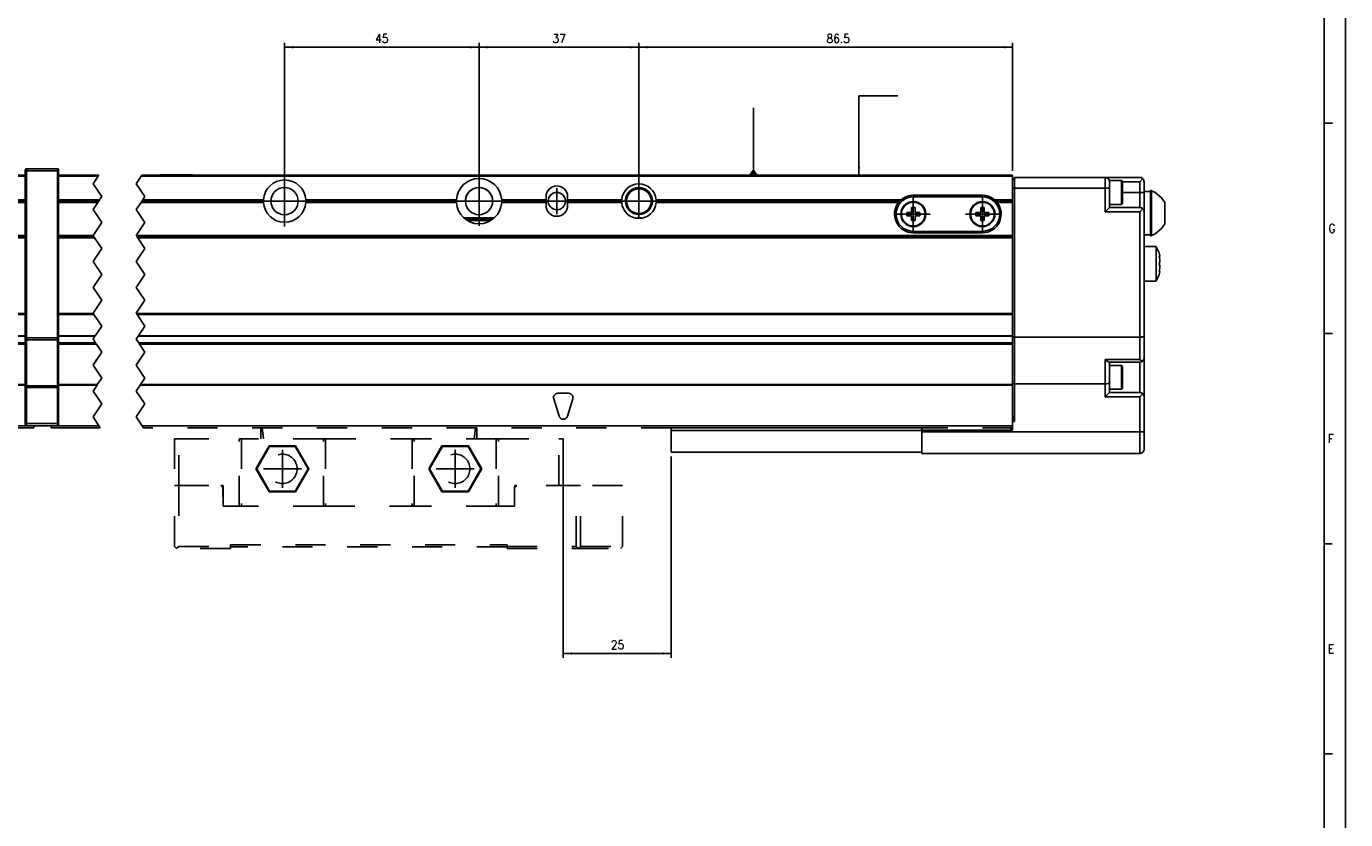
# Model space of a CAD drawing. Header units: inches. Extents: x -381 to 6045, y -418 to 176.
# Tile 11 of 26: x 154 to 459, y -235 to -51. Entities that reach past the tile are written whole.
import ezdxf

# ---------------------------------------------------------------- set-up
doc = ezdxf.new("R2010")
doc.units = ezdxf.units.IN
doc.linetypes.add('DASHED', pattern=[15, 7, -8])
doc.linetypes.add('DOT_CENTER', pattern=[14, 12, -1, 0, -1])
doc.layers.add('1', color=7, linetype='Continuous')
doc.styles.add('CONVERTER_12', font='txt.shx', dxfattribs={"width": 0.9})
doc.dimstyles.new('ME10_DIM_18', dxfattribs={"dimtxt": 2, "dimasz": 2, "dimexe": 1, "dimexo": 1, "dimgap": 1, "dimtad": 1, "dimdsep": 46, "dimtxsty": 'CONVERTER_12', "dimsah": 1, "dimcen": 0.09, "dimclrd": 2, "dimclre": 2, "dimclrt": 2, "dimadec": 0, "dimazin": 0, "dimtfac": 1, "dimtdec": 4, "dimtix": 1, "dimtmove": 0, "dimatfit": 3, "dimfxl": 1, "dimtolj": 1, "dimtzin": 0, "dimarcsym": 0})
doc.dimstyles.new('ME10_DIM_36', dxfattribs={"dimtxt": 2, "dimasz": 2, "dimexe": 1, "dimexo": 1, "dimgap": 1, "dimtad": 1, "dimdsep": 46, "dimtxsty": 'CONVERTER_12', "dimsah": 1, "dimcen": 0.09, "dimclrd": 2, "dimclre": 2, "dimclrt": 2, "dimadec": 0, "dimazin": 0, "dimtfac": 1, "dimtdec": 4, "dimtix": 1, "dimtmove": 0, "dimatfit": 3, "dimfxl": 1, "dimtolj": 1, "dimtzin": 0, "dimarcsym": 0})
doc.dimstyles.new('ME10_DIM_37', dxfattribs={"dimtxt": 2, "dimasz": 2, "dimexe": 1, "dimexo": 1, "dimgap": 1, "dimtad": 1, "dimdsep": 46, "dimtxsty": 'CONVERTER_12', "dimsah": 1, "dimcen": 0.09, "dimclrd": 2, "dimclre": 2, "dimclrt": 2, "dimadec": 0, "dimazin": 0, "dimtfac": 1, "dimtdec": 4, "dimtix": 1, "dimtmove": 0, "dimatfit": 3, "dimfxl": 1, "dimtolj": 1, "dimtzin": 0, "dimarcsym": 0})
doc.dimstyles.new('ME10_DIM_38', dxfattribs={"dimtxt": 2, "dimasz": 2, "dimexe": 1, "dimexo": 1, "dimgap": 1, "dimtad": 1, "dimdsep": 46, "dimtxsty": 'CONVERTER_12', "dimsah": 1, "dimcen": 0.09, "dimclrd": 2, "dimclre": 2, "dimclrt": 2, "dimadec": 0, "dimazin": 0, "dimtfac": 1, "dimtdec": 4, "dimtix": 1, "dimtmove": 0, "dimatfit": 3, "dimfxl": 1, "dimtolj": 1, "dimtzin": 0, "dimarcsym": 0})
doc.dimstyles.get("Standard").update_dxf_attribs({"dimtxt": 0.18, "dimasz": 0.18, "dimexe": 0.18, "dimexo": 0.0625, "dimgap": 0.09, "dimtad": 0, "dimtih": 1, "dimtoh": 1, "dimdec": 4, "dimzin": 0, "dimdsep": 46, "dimtxsty": 'Standard', "dimcen": 0.09, "dimadec": 0, "dimazin": 0, "dimtfac": 1, "dimtdec": 4, "dimtofl": 0, "dimtmove": 0, "dimatfit": 3, "dimfxl": 1, "dimtolj": 1, "dimtzin": 0, "dimarcsym": 0})

# ---------------------------------------------------------------- blocks, each defined once
blk = doc.blocks.new('Modulo_der__22-ET___10', base_point=(159.31, -149.93))
at = {"color": 7, "linetype": 'Continuous'}
for p, q in [((184.56, -85.53), (184.61, -85.48)), ((184.61, -85.48), (192.01, -85.48)), ((192.06, -85.53), (192.01, -85.48)), ((161.01, -85.53), (170.3, -85.53)), ((161.01, -85.78), (170.13, -85.78)), ((180.13, -85.78), (381.81, -85.78)), ((180.3, -85.53), (381.81, -85.53)), ((381.81, -85.53), (381.81, -85.78)), ((381.81, -91.23), (381.81, -85.78)), ((381.81, -86.53), (382.21, -86.53)), ((381.81, -88.53), (382.21, -88.53)), ((382.21, -86.03), (403.21, -86.03)), ((382.21, -88.53), (382.21, -86.03)), ((382.21, -88.53), (403.21, -88.53)), ((382.21, -123.03), (382.21, -88.53)), ((403.21, -88.53), (403.21, -86.03)), ((403.21, -86.03), (411.21, -86.03)), ((403.21, -94.03), (403.21, -88.53)), ((404.21, -88.53), (403.21, -88.53)), ((404.21, -86.78), (407.01, -86.78)), ((404.21, -86.78), (404.21, -87.03)), ((404.21, -88.53), (404.21, -87.03)), ((404.21, -93.03), (404.21, -88.53)), ((407.01, -86.78), (407.07, -86.79)), ((407.01, -86.78), (407.01, -92.28)), ((407.07, -86.79), (407.18, -86.88)), ((407.18, -86.88), (407.21, -87.17)), ((407.19, -87.03), (411.21, -87.03)), ((407.21, -87.17), (407.21, -92.08)), ((411.41, -86.05), (411.21, -86.03)), ((411.21, -87.03), (411.91, -86.32)), ((411.21, -87.03), (411.21, -89.53)), ((411.59, -86.1), (411.41, -86.05)), ((411.61, -86.11), (411.59, -86.1)), ((411.79, -86.22), (411.61, -86.11)), ((411.91, -86.32), (411.79, -86.22)), ((411.91, -86.32), (411.95, -86.36)), ((411.95, -86.36), (412.07, -86.53)), ((412.07, -86.53), (412.13, -86.65)), ((412.13, -86.65), (412.16, -86.72)), ((412.16, -86.72), (412.2, -86.92)), ((412.2, -86.92), (412.21, -87.03)), ((412.21, -87.03), (412.21, -89.53)), ((170.5, -91.23), (161.01, -91.23)), ((170.3, -91.53), (161.01, -91.53)), ((208.41, -91.53), (180.3, -91.53)), ((180.5, -91.23), (208.42, -91.23)), ((208.41, -91.53), (208.42, -91.23)), ((208.42, -91.83), (208.41, -91.53)), ((210.58, -89.95), (210.58, -89.96)), ((216.04, -89.96), (216.03, -89.95)), ((253.07, -91.23), (218.2, -91.23)), ((218.2, -91.23), (218.21, -91.53)), ((218.21, -91.53), (218.2, -91.83)), ((253.06, -91.53), (218.21, -91.53)), ((253.06, -91.53), (253.07, -91.23)), ((253.07, -91.83), (253.06, -91.53)), ((263.55, -91.23), (263.56, -91.53)), ((273.81, -91.23), (263.55, -91.23)), ((263.56, -91.53), (263.55, -91.83)), ((273.81, -91.53), (263.56, -91.53)), ((273.81, -91.23), (273.81, -90.53)), ((273.81, -91.53), (273.81, -91.23)), ((273.81, -91.83), (273.81, -91.53)), ((278.81, -90.53), (278.81, -91.23)), ((291.32, -91.23), (278.81, -91.23)), ((278.81, -91.23), (278.81, -91.53)), ((278.81, -91.53), (278.81, -91.83)), ((291.31, -91.53), (278.81, -91.53)), ((291.31, -91.53), (291.32, -91.23)), ((291.32, -91.83), (291.31, -91.53)), ((299.3, -91.23), (299.31, -91.53)), ((299.3, -91.23), (355.98, -91.23)), ((299.3, -91.28), (299.3, -91.77)), ((299.31, -91.53), (299.3, -91.83)), ((299.31, -91.53), (355.66, -91.53)), ((355.47, -91.73), (355.66, -91.53)), ((355.66, -91.53), (355.98, -91.23)), ((356.11, -91.23), (355.98, -91.23)), ((355.98, -91.23), (356.02, -91.23)), ((355.98, -91.23), (356.18, -91.23)), ((356.02, -91.23), (356.69, -91.23)), ((358.81, -90.18), (374.81, -90.18)), ((358.81, -90.53), (374.81, -90.53)), ((377.64, -91.23), (377.95, -91.53)), ((377.64, -91.23), (381.81, -91.23)), ((377.95, -91.53), (378.14, -91.73)), ((377.95, -91.53), (381.81, -91.53)), ((381.81, -91.53), (381.81, -91.23)), ((381.81, -91.83), (381.81, -91.53)), ((407.21, -89.53), (411.21, -89.53)), ((411.21, -89.53), (411.21, -93.03)), ((411.21, -89.53), (412.21, -89.53)), ((413.71, -89.32), (412.21, -89.32)), ((412.21, -89.53), (412.21, -94.03)), ((413.71, -89.07), (413.96, -89.07)), ((413.71, -96.12), (413.71, -89.07)), ((413.96, -89.07), (413.96, -89.15)), ((413.96, -96.12), (413.96, -89.07)), ((413.96, -89.15), (414.79, -89.54)), ((414.79, -89.54), (416.28, -90.77)), ((416.28, -90.77), (417.01, -91.86)), ((170.1, -91.83), (161.01, -91.83)), ((180.1, -91.83), (208.42, -91.83)), ((216.03, -93.1), (216.04, -93.09)), ((218.2, -91.83), (253.07, -91.83)), ((263.55, -91.83), (273.81, -91.83)), ((273.81, -92.53), (273.81, -91.83)), ((278.81, -91.83), (291.32, -91.83)), ((278.81, -91.83), (278.81, -92.53)), ((299.3, -91.83), (355.4, -91.83)), ((355.4, -91.83), (355.47, -91.73)), ((357.31, -94.13), (357.31, -94.93)), ((358.41, -94.13), (357.31, -94.13)), ((358.41, -93.03), (358.41, -94.13)), ((359.21, -93.03), (358.41, -93.03)), ((359.21, -94.13), (359.21, -93.03)), ((360.31, -94.13), (359.21, -94.13)), ((360.31, -94.93), (360.31, -94.13)), ((374.41, -94.13), (373.31, -94.13)), ((373.31, -94.13), (373.31, -94.93)), ((374.41, -93.03), (374.41, -94.13)), ((375.21, -93.03), (374.41, -93.03)), ((375.21, -94.13), (375.21, -93.03)), ((376.31, -94.13), (375.21, -94.13)), ((376.31, -94.93), (376.31, -94.13)), ((378.14, -91.73), (378.22, -91.83)), ((378.22, -91.83), (381.81, -91.83)), ((381.81, -99.53), (381.81, -91.83)), ((404.21, -93.03), (403.21, -94.03)), ((411.21, -94.03), (403.21, -94.03)), ((407.01, -92.28), (404.21, -92.28)), ((411.21, -93.03), (404.21, -93.03)), ((407.07, -92.27), (407.01, -92.28)), ((407.18, -92.18), (407.07, -92.27)), ((407.21, -92.08), (407.18, -92.18)), ((411.21, -93.03), (411.59, -93.1)), ((411.91, -93.32), (411.21, -94.03)), ((411.21, -123.03), (411.21, -94.03)), ((411.59, -93.1), (411.91, -93.32)), ((411.91, -93.32), (411.95, -93.36)), ((411.95, -93.36), (412.07, -93.53)), ((412.07, -93.53), (412.13, -93.65)), ((412.13, -93.65), (412.16, -93.72)), ((412.16, -93.72), (412.2, -93.92)), ((412.2, -93.92), (412.21, -94.03)), ((412.21, -122.84), (412.21, -94.03)), ((417.01, -94.32), (417.01, -91.86)), ((417.01, -96.79), (417.01, -94.32)), ((254.83, -95.43), (261.78, -95.43)), ((261.78, -95.43), (254.83, -95.43)), ((255.24, -95.73), (261.37, -95.73)), ((255.72, -96), (260.89, -96)), ((295.87, -95.43), (294.74, -95.43)), ((295.85, -95.43), (294.76, -95.43)), ((357.31, -94.93), (358.41, -94.93)), ((358.41, -94.93), (358.41, -96.03)), ((358.41, -96.03), (359.21, -96.03)), ((359.21, -94.93), (360.31, -94.93)), ((359.21, -96.03), (359.21, -94.93)), ((373.31, -94.93), (374.41, -94.93)), ((374.41, -94.93), (374.41, -96.03)), ((374.41, -96.03), (375.21, -96.03)), ((375.21, -96.03), (375.21, -94.93)), ((375.21, -94.93), (376.31, -94.93)), ((413.71, -99.57), (413.71, -96.12)), ((413.96, -99.49), (413.96, -96.12)), ((417.01, -96.79), (416.28, -97.87)), ((161.01, -99.53), (169, -99.53)), ((161.01, -99.78), (169.16, -99.78)), ((169.33, -100.03), (161.01, -100.03)), ((179, -99.53), (381.81, -99.53)), ((179.16, -99.78), (381.81, -99.78)), ((381.81, -100.03), (179.33, -100.03)), ((374.81, -98.53), (358.81, -98.53)), ((374.81, -98.88), (358.81, -98.88)), ((381.81, -99.53), (381.81, -99.78)), ((381.81, -99.78), (381.81, -100.03)), ((381.81, -100.03), (381.81, -117.53)), ((413.71, -99.32), (412.21, -99.32)), ((413.71, -99.57), (413.96, -99.57)), ((414.79, -99.11), (413.96, -99.49)), ((413.96, -99.57), (413.96, -99.49)), ((416.28, -97.87), (414.79, -99.11)), ((415.03, -102.03), (412.21, -102.03)), ((415.03, -102.09), (415.03, -102.03)), ((415.03, -102.03), (415.03, -102.09)), ((415.62, -103.33), (415.03, -102.09)), ((415.03, -102.09), (415.03, -104.66)), ((415.71, -103.53), (415.62, -103.33)), ((415.8, -103.84), (415.71, -103.53)), ((415.03, -104.66), (415.03, -110.03)), ((415.79, -104.59), (415.71, -104.26)), ((415.71, -104.26), (415.8, -104.33)), ((415.71, -106.03), (415.8, -105.81)), ((415.8, -105.81), (415.71, -106.03)), ((415.71, -106.03), (415.8, -106.25)), ((415.8, -106.25), (415.71, -106.03)), ((415.72, -104.33), (415.81, -104.33)), ((415.72, -104.33), (415.79, -104.59)), ((415.8, -104.64), (415.79, -104.59)), ((415.79, -104.59), (415.8, -104.64)), ((415.81, -103.89), (415.8, -103.84)), ((415.8, -104.33), (415.81, -104.33)), ((415.81, -104.7), (415.8, -104.64)), ((415.8, -104.64), (415.81, -104.7)), ((415.8, -105.81), (415.81, -105.76)), ((415.81, -105.76), (415.8, -105.81)), ((415.8, -106.25), (415.81, -106.29)), ((415.81, -106.29), (415.8, -106.25)), ((415.83, -103.96), (415.81, -103.89)), ((415.81, -104.33), (415.86, -104.21)), ((415.85, -105.03), (415.81, -104.7)), ((415.81, -104.7), (415.85, -105.03)), ((415.81, -105.76), (415.85, -105.51)), ((415.85, -105.51), (415.81, -105.76)), ((415.81, -106.29), (415.85, -106.55)), ((415.85, -106.55), (415.81, -106.29)), ((415.85, -104.09), (415.83, -103.96)), ((415.83, -103.96), (415.85, -104.09)), ((415.86, -104.21), (415.85, -104.09)), ((415.86, -105.28), (415.85, -105.03)), ((415.85, -105.03), (415.86, -105.28)), ((415.85, -105.51), (415.86, -105.36)), ((415.86, -105.36), (415.85, -105.51)), ((415.85, -106.55), (415.86, -106.7)), ((415.86, -106.7), (415.85, -106.55)), ((415.86, -106.78), (415.85, -107.03)), ((415.85, -107.03), (415.86, -106.78)), ((415.86, -105.36), (415.86, -105.28)), ((415.86, -105.28), (415.86, -105.36)), ((415.86, -106.7), (415.86, -106.78)), ((415.86, -106.78), (415.86, -106.7)), ((415.62, -108.72), (415.03, -109.97)), ((415.71, -108.53), (415.62, -108.72)), ((415.71, -107.8), (415.79, -107.47)), ((415.8, -107.73), (415.71, -107.8)), ((415.71, -108.53), (415.8, -108.22)), ((415.79, -107.47), (415.72, -107.73)), ((415.72, -107.73), (415.81, -107.73)), ((415.8, -107.42), (415.79, -107.47)), ((415.79, -107.47), (415.8, -107.42)), ((415.81, -107.35), (415.8, -107.42)), ((415.8, -107.42), (415.81, -107.35)), ((415.81, -107.73), (415.8, -107.73)), ((415.8, -108.22), (415.81, -108.17)), ((415.85, -107.03), (415.81, -107.35)), ((415.81, -107.35), (415.85, -107.03)), ((415.86, -107.84), (415.81, -107.73)), ((415.81, -108.17), (415.83, -108.09)), ((415.85, -107.96), (415.83, -108.09)), ((415.83, -108.09), (415.85, -107.96)), ((415.85, -107.96), (415.86, -107.84)), ((415.03, -110.03), (412.21, -110.03)), ((161.01, -117.53), (169, -117.53)), ((161.01, -117.78), (169.16, -117.78)), ((179, -117.53), (381.81, -117.53)), ((179.16, -117.78), (381.81, -117.78)), ((381.81, -117.53), (381.81, -117.78)), ((381.81, -117.78), (381.81, -122.73)), ((161.01, -122.73), (169.49, -122.73)), ((161.01, -122.82), (169.43, -122.82)), ((161.01, -124.37), (169.56, -124.37)), ((161.01, -124.53), (169.66, -124.53)), ((161.01, -124.65), (169.75, -124.65)), ((179.43, -122.82), (381.81, -122.82)), ((179.49, -122.73), (381.81, -122.73)), ((179.56, -124.37), (381.81, -124.37)), ((381.81, -124.54), (179.67, -124.54)), ((179.75, -124.65), (381.81, -124.65)), ((381.81, -122.73), (381.81, -122.82)), ((381.81, -122.82), (381.81, -124.37)), ((381.81, -122.93), (382.21, -122.93)), ((381.81, -124.37), (381.81, -124.54)), ((381.81, -124.65), (381.81, -124.54)), ((381.81, -124.65), (381.81, -134.02)), ((382.21, -123.03), (411.21, -123.03)), ((382.21, -123.03), (382.21, -133.83)), ((411.41, -123.02), (411.21, -123.03)), ((411.21, -128.19), (411.21, -123.03)), ((411.59, -123.01), (411.41, -123.02)), ((411.61, -123.01), (411.59, -123.01)), ((411.79, -122.99), (411.61, -123.01)), ((411.91, -122.97), (411.79, -122.99)), ((411.95, -122.97), (411.91, -122.97)), ((412.07, -122.93), (411.95, -122.97)), ((412.13, -122.91), (412.07, -122.93)), ((412.16, -122.9), (412.13, -122.91)), ((412.2, -122.86), (412.16, -122.9)), ((412.21, -122.84), (412.2, -122.86)), ((412.21, -127.83), (412.21, -122.84)), ((403.21, -128.19), (403.23, -128.21)), ((403.21, -133.83), (403.21, -128.19)), ((411.21, -128.19), (403.21, -128.19)), ((403.23, -128.21), (403.59, -128.52)), ((411.21, -128.19), (411.23, -128.21)), ((411.23, -128.21), (411.59, -128.52)), ((411.91, -128.53), (412.13, -128.21)), ((412.13, -128.21), (412.21, -127.83)), ((412.21, -127.84), (412.19, -128)), ((412.21, -127.84), (412.21, -136.83)), ((403.59, -128.52), (403.61, -128.53)), ((403.61, -128.53), (403.91, -128.74)), ((403.91, -128.74), (403.93, -128.75)), ((403.93, -128.75), (404.14, -128.83)), ((411.21, -128.83), (404.14, -128.83)), ((404.21, -133.64), (404.21, -128.83)), ((407.01, -129.58), (404.21, -129.58)), ((407.07, -129.59), (407.01, -129.58)), ((407.01, -129.58), (407.01, -135.08)), ((407.18, -129.68), (407.07, -129.59)), ((407.21, -129.97), (407.18, -129.68)), ((407.21, -129.97), (407.21, -134.88)), ((411.59, -128.75), (411.21, -128.83)), ((411.21, -128.83), (411.21, -135.83)), ((411.59, -128.52), (411.61, -128.53)), ((411.77, -128.65), (411.59, -128.75)), ((411.61, -128.53), (411.77, -128.65)), ((411.77, -128.65), (411.91, -128.53)), ((169.97, -134.02), (161.01, -134.02)), ((169.9, -134.11), (161.01, -134.11)), ((381.81, -134.11), (179.9, -134.11)), ((381.81, -134.02), (179.97, -134.02)), ((382.21, -133.73), (381.81, -133.73)), ((381.81, -134.02), (381.81, -134.11)), ((381.81, -134.11), (381.81, -142.53)), ((382.21, -133.83), (382.21, -142.53)), ((403.21, -133.83), (382.21, -133.83)), ((403.59, -133.81), (403.21, -133.83)), ((403.21, -136.83), (403.21, -133.83)), ((403.91, -133.77), (403.59, -133.81)), ((404.13, -133.71), (403.91, -133.77)), ((404.21, -133.64), (404.13, -133.71)), ((404.21, -135.83), (404.21, -133.64)), ((276.85, -141.32), (275.6, -137.32)), ((276.56, -136.03), (279.06, -136.03)), ((280.01, -137.32), (278.76, -141.32)), ((404.21, -135.83), (403.21, -136.83)), ((403.21, -136.83), (411.21, -136.83)), ((407.01, -135.08), (404.21, -135.08)), ((404.21, -135.83), (411.21, -135.83)), ((407.01, -135.08), (407.07, -135.07)), ((407.07, -135.07), (407.18, -134.98)), ((407.18, -134.98), (407.21, -134.88)), ((411.59, -135.9), (411.21, -135.83)), ((411.21, -136.83), (411.91, -136.12)), ((411.21, -136.83), (411.21, -144.93)), ((411.91, -136.12), (411.59, -135.9)), ((412.13, -136.45), (411.91, -136.12)), ((412.21, -136.83), (412.13, -136.45)), ((412.21, -136.83), (412.21, -144.93)), ((382.21, -141.53), (381.81, -141.53)), ((382.21, -142.03), (381.81, -142.03)), ((382.21, -142.53), (381.81, -142.53)), ((381.81, -142.53), (381.81, -144.53)), ((159.31, -143.53), (159.31, -144.03)), ((159.31, -144.03), (170.66, -144.03)), ((160.76, -143.53), (170.33, -143.53)), ((180.33, -143.53), (381.81, -143.53)), ((302.81, -144.03), (360.81, -144.03)), ((302.81, -144.63), (302.81, -144.03)), ((360.81, -144.63), (302.81, -144.63)), ((302.81, -144.63), (302.81, -149.63)), ((360.81, -144.03), (360.81, -144.53)), ((360.81, -144.93), (360.81, -144.53)), ((360.81, -144.53), (381.81, -144.53)), ((360.81, -144.93), (360.81, -149.93)), ((411.21, -144.93), (360.81, -144.93)), ((381.41, -144.03), (381.41, -144.53)), ((411.21, -144.93), (411.21, -149.93)), ((411.21, -144.93), (412.21, -144.93)), ((412.21, -144.93), (412.21, -148.93)), ((302.81, -149.63), (360.81, -149.63)), ((411.21, -149.93), (360.81, -149.93))]:
    blk.add_line(p, q, dxfattribs=at)
at = {"color": 2, "linetype": 'DOT_CENTER'}
for p, q in [((168.98, -87.5), (170.13, -85.78)), ((170.98, -90.5), (168.98, -87.5)), ((170.13, -85.78), (170.3, -85.53)), ((180.13, -85.78), (178.98, -87.5)), ((178.98, -87.5), (180.98, -90.5)), ((180.3, -85.53), (180.13, -85.78)), ((170.1, -91.83), (170.3, -91.53)), ((170.3, -91.53), (170.5, -91.23)), ((170.5, -91.23), (170.98, -90.5)), ((180.3, -91.53), (180.1, -91.83)), ((180.5, -91.23), (180.3, -91.53)), ((180.98, -90.5), (180.5, -91.23)), ((168.98, -93.5), (170.1, -91.83)), ((170.98, -96.5), (168.98, -93.5)), ((180.1, -91.83), (178.98, -93.5)), ((178.98, -93.5), (180.98, -96.5)), ((168.98, -99.5), (170.98, -96.5)), ((180.98, -96.5), (178.98, -99.5)), ((169, -99.53), (168.98, -99.5)), ((169.16, -99.78), (169, -99.53)), ((169.16, -99.78), (169.33, -100.03)), ((170.98, -102.5), (169.33, -100.03)), ((178.98, -99.5), (179, -99.53)), ((179, -99.53), (179.16, -99.78)), ((179.33, -100.03), (179.16, -99.78)), ((179.33, -100.03), (180.98, -102.5)), ((168.98, -105.5), (170.98, -102.5)), ((180.98, -102.5), (178.98, -105.5)), ((170.98, -108.5), (168.98, -105.5)), ((178.98, -105.5), (180.98, -108.5)), ((168.98, -111.5), (170.98, -108.5)), ((180.98, -108.5), (178.98, -111.5)), ((170.98, -114.5), (168.98, -111.5)), ((178.98, -111.5), (180.98, -114.5)), ((168.98, -117.5), (170.98, -114.5)), ((180.98, -114.5), (178.98, -117.5)), ((169, -117.53), (168.98, -117.5)), ((169.16, -117.78), (169, -117.53)), ((170.98, -120.5), (169.16, -117.78)), ((178.98, -117.5), (179, -117.53)), ((179, -117.53), (179.16, -117.78)), ((179.16, -117.78), (180.98, -120.5)), ((169.49, -122.73), (170.98, -120.5)), ((180.98, -120.5), (179.49, -122.73)), ((168.98, -123.5), (169.43, -122.82)), ((169.56, -124.37), (168.98, -123.5)), ((169.43, -122.82), (169.49, -122.73)), ((169.66, -124.53), (169.56, -124.37)), ((169.65, -124.51), (169.66, -124.53)), ((169.66, -124.53), (169.75, -124.65)), ((170.98, -126.5), (169.75, -124.65)), ((179.43, -122.82), (178.98, -123.5)), ((178.98, -123.5), (179.56, -124.37)), ((179.49, -122.73), (179.43, -122.82)), ((179.56, -124.37), (179.67, -124.54)), ((179.75, -124.65), (179.67, -124.54)), ((179.75, -124.65), (180.98, -126.5)), ((168.98, -129.5), (170.98, -126.5)), ((169.89, -128.13), (168.98, -129.5)), ((180.98, -126.5), (178.98, -129.5)), ((170.98, -132.5), (168.98, -129.5)), ((178.98, -129.5), (180.98, -132.5)), ((168.98, -135.5), (169.9, -134.11)), ((169.97, -134.02), (169.9, -134.11)), ((169.97, -134.02), (170.98, -132.5)), ((179.9, -134.11), (178.98, -135.5)), ((179.9, -134.11), (179.97, -134.02)), ((180.98, -132.5), (179.97, -134.02)), ((170.98, -138.5), (168.98, -135.5)), ((178.98, -135.5), (180.98, -138.5)), ((168.98, -141.5), (170.98, -138.5)), ((180.98, -138.5), (178.98, -141.5)), ((170.33, -143.53), (168.98, -141.5)), ((178.98, -141.5), (180.33, -143.53)), ((170.66, -144.03), (170.33, -143.53))]:
    blk.add_line(p, q, dxfattribs=at)
at = {"color": 2, "linetype": 'DASHED'}
for p, q in [((180.33, -143.53), (180.66, -144.03)), ((302.81, -144.03), (180.66, -144.03)), ((381.81, -144.03), (360.81, -144.03))]:
    blk.add_line(p, q, dxfattribs=at)
at = {"color": 7, "linetype": 'Continuous'}
for centre, radius in [((213.31, -91.53), 3.15), ((258.31, -91.53), 3.15), ((295.31, -91.53), 2.87), ((358.81, -94.53), 2.9), ((358.81, -94.53), 2.75), ((374.81, -94.53), 2.9), ((374.81, -94.53), 2.75)]:
    blk.add_circle(centre, radius, dxfattribs=at)
for centre, radius, start, end in [((213.31, -91.53), 4.9, 3.5101, 176.4899), ((258.31, -91.53), 5.25, 3.2758, 176.7242), ((258.31, -91.53), 3.15, 5.9281, 174.0719), ((276.31, -90.53), 2.5, 0, 180), ((295.31, -91.53), 4, 4.3315, 175.6685), ((295.31, -91.53), 3.12, 90, 270), ((295.31, -91.53), 3.13, 5.9999, 174.0001), ((295.31, -91.53), 3.12, 270, 90), ((403.21, -87.03), 1, 0, 90), ((276.31, -91.53), 2, 299.9805, 270), ((276.31, -91.53), 2, 101.9856, 174.018), ((276.31, -91.53), 2, 5.9736, 102.0273), ((295.31, -91.53), 2.87, 5.9633, 174.0367), ((358.81, -94.53), 4, 90, 270), ((358.81, -94.53), 4.35, 90, 130.6088), ((374.81, -94.53), 4.35, 49.3912, 90), ((374.81, -94.53), 4, 270, 90), ((213.31, -91.53), 4.9, 183.5101, 356.4899), ((258.31, -91.53), 5.25, 183.2758, 356.7242), ((276.31, -92.53), 2.5, 180, 0), ((276.31, -91.53), 2, 270, 299.9805), ((295.31, -91.53), 4, 184.2709, 355.7291), ((358.81, -94.53), 4.35, 141.5932, 270), ((374.81, -94.53), 4.35, 270, 38.4068), ((276.56, -137.03), 1, 90, 197.354), ((279.06, -137.03), 1, 342.646, 90), ((277.81, -141.03), 1, 197.354, 342.646), ((411.21, -148.93), 1, 270, 0)]:
    blk.add_arc(centre, radius, start, end, dxfattribs=at)
at = {"layer": '1', "color": 2, "linetype": 'DOT_CENTER'}
for p, q in [((258.31, -85.28), (258.31, -97.78)), ((213.31, -85.63), (213.31, -97.43)), ((213.31, -87.38), (213.31, -95.68)), ((258.31, -87.38), (258.31, -95.68)), ((276.31, -88.53), (276.31, -94.53)), ((295.31, -87.4), (295.31, -95.65)), ((219.21, -91.53), (207.41, -91.53)), ((217.46, -91.53), (209.16, -91.53)), ((264.56, -91.53), (252.06, -91.53)), ((262.46, -91.53), (254.16, -91.53)), ((279.31, -91.53), (273.31, -91.53)), ((299.43, -91.53), (291.18, -91.53)), ((358.81, -90.63), (358.81, -98.43)), ((374.81, -90.63), (374.81, -98.43)), ((362.71, -94.53), (354.91, -94.53)), ((378.71, -94.53), (370.91, -94.53))]:
    blk.add_line(p, q, dxfattribs=at)
blk = doc.blocks.new('CABEZA_2__11', base_point=(187.8, -171.97))
at = {"color": 2, "linetype": 'DASHED'}
for p, q in [((188.81, -146.53), (187.81, -146.53)), ((187.81, -146.53), (187.81, -157.37)), ((188.81, -157.37), (188.81, -146.53)), ((188.81, -146.53), (202.81, -146.53)), ((202.81, -162.17), (202.81, -146.53)), ((203.31, -146.53), (202.81, -146.53)), ((203.31, -146.53), (203.31, -162.17)), ((222.31, -146.53), (203.31, -146.53)), ((207.81, -144.67), (207.81, -144.03)), ((207.81, -146.53), (207.81, -144.67)), ((207.83, -144.03), (207.82, -144.03)), ((207.98, -144.04), (207.83, -144.03)), ((208, -144.03), (207.98, -144.04)), ((208.05, -144.03), (208, -144.03)), ((208.21, -144.67), (208.13, -144.03)), ((208.45, -146.53), (208.21, -144.67)), ((222.31, -162.17), (222.31, -146.53)), ((222.81, -146.53), (222.31, -146.53)), ((222.81, -146.53), (222.81, -162.17)), ((222.81, -146.53), (242.81, -146.53)), ((242.81, -146.53), (242.81, -162.17)), ((242.81, -146.53), (243.31, -146.53)), ((243.31, -162.17), (243.31, -146.53)), ((262.31, -146.53), (243.31, -146.53)), ((257.16, -146.53), (257.4, -144.67)), ((257.4, -144.67), (257.48, -144.03)), ((257.61, -144.03), (257.56, -144.03)), ((257.63, -144.04), (257.61, -144.03)), ((257.78, -144.03), (257.63, -144.04)), ((257.8, -144.03), (257.78, -144.03)), ((257.81, -144.67), (257.81, -144.03)), ((257.81, -146.53), (257.81, -144.67)), ((262.31, -146.53), (262.31, -162.17)), ((262.81, -146.53), (262.31, -146.53)), ((262.81, -162.17), (262.81, -146.53)), ((262.81, -146.53), (276.81, -146.53)), ((276.81, -146.53), (277.81, -146.53)), ((276.81, -157.37), (276.81, -146.53)), ((277.81, -146.53), (277.81, -157.37)), ((209.74, -148.22), (206.68, -153.52)), ((209.83, -148.37), (206.86, -153.52)), ((209.83, -148.37), (209.74, -148.22)), ((215.87, -148.22), (209.74, -148.22)), ((215.78, -148.37), (209.83, -148.37)), ((215.78, -148.37), (215.87, -148.22)), ((218.75, -153.52), (215.78, -148.37)), ((218.93, -153.52), (215.87, -148.22)), ((249.74, -148.22), (246.68, -153.52)), ((249.83, -148.37), (246.86, -153.52)), ((255.87, -148.22), (249.74, -148.22)), ((249.83, -148.37), (249.74, -148.22)), ((255.78, -148.37), (249.83, -148.37)), ((255.78, -148.37), (255.87, -148.22)), ((258.75, -153.52), (255.78, -148.37)), ((258.93, -153.52), (255.87, -148.22)), ((209.74, -158.83), (206.68, -153.52)), ((206.86, -153.52), (206.68, -153.52)), ((209.83, -158.67), (206.86, -153.52)), ((218.75, -153.52), (215.78, -158.67)), ((218.93, -153.52), (215.87, -158.83)), ((218.75, -153.52), (218.93, -153.52)), ((246.86, -153.52), (246.68, -153.52)), ((246.68, -153.52), (249.74, -158.83)), ((246.86, -153.52), (249.83, -158.67)), ((255.78, -158.67), (258.75, -153.52)), ((255.87, -158.83), (258.93, -153.52)), ((258.75, -153.52), (258.93, -153.52)), ((187.8, -171.47), (187.81, -157.37)), ((187.81, -157.37), (188.81, -157.37)), ((188.81, -157.37), (188.8, -171.47)), ((188.81, -157.37), (198.55, -157.37)), ((199.05, -157.87), (198.55, -157.37)), ((199.06, -157.37), (198.55, -157.37)), ((199.05, -157.87), (199.06, -162.17)), ((199.06, -162.17), (199.06, -157.37)), ((209.74, -158.83), (209.83, -158.67)), ((215.78, -158.67), (209.83, -158.67)), ((215.87, -158.83), (215.78, -158.67)), ((249.83, -158.67), (249.74, -158.83)), ((249.83, -158.67), (255.78, -158.67)), ((255.78, -158.67), (255.87, -158.83)), ((266.56, -157.37), (266.55, -157.87)), ((267.05, -157.37), (266.55, -157.87)), ((266.55, -157.87), (266.55, -162.17)), ((267.05, -157.37), (266.56, -157.37)), ((280.81, -157.37), (267.05, -157.37)), ((280.81, -171.47), (280.81, -157.37)), ((280.81, -157.37), (281.81, -157.37)), ((281.81, -171.47), (281.81, -157.37)), ((291.55, -157.37), (281.81, -157.37)), ((291.55, -171.47), (291.55, -157.37)), ((215.87, -158.83), (209.74, -158.83)), ((249.74, -158.83), (255.87, -158.83)), ((199.06, -162.17), (203.06, -162.17)), ((203.31, -162.17), (203.06, -162.17)), ((222.31, -162.17), (203.31, -162.17)), ((222.56, -162.17), (222.31, -162.17)), ((222.56, -162.17), (243.06, -162.17)), ((243.31, -162.17), (243.06, -162.17)), ((262.31, -162.17), (243.31, -162.17)), ((262.56, -162.17), (262.31, -162.17)), ((262.56, -162.17), (266.55, -162.17)), ((187.8, -171.47), (188.3, -171.97)), ((188.3, -171.97), (188.8, -171.47)), ((200.81, -171.97), (188.3, -171.97)), ((188.8, -171.47), (200.81, -171.47)), ((200.81, -171.47), (200.81, -171.07)), ((200.81, -171.07), (264.8, -171.07)), ((200.81, -171.97), (200.81, -171.47)), ((264.8, -171.57), (200.81, -171.57)), ((264.8, -171.07), (264.8, -171.47)), ((264.8, -171.47), (280.81, -171.47)), ((264.8, -171.47), (264.8, -171.97)), ((264.8, -171.97), (281.31, -171.97)), ((280.81, -171.47), (281.31, -171.97)), ((281.81, -171.47), (281.31, -171.97)), ((281.31, -171.97), (291.05, -171.97)), ((281.81, -171.47), (291.55, -171.47)), ((291.55, -171.47), (291.05, -171.97))]:
    blk.add_line(p, q, dxfattribs=at)
for centre in [(212.81, -153.52), (252.81, -153.52)]:
    blk.add_circle(centre, 3.4, dxfattribs=at)
at = {"layer": '1', "color": 2, "linetype": 'DOT_CENTER'}
for p, q in [((212.81, -149.12), (212.81, -157.92)), ((252.81, -149.12), (252.81, -157.92)), ((217.21, -153.52), (208.41, -153.52)), ((257.21, -153.52), (248.41, -153.52))]:
    blk.add_line(p, q, dxfattribs=at)
blk = doc.blocks.new('Modulos_intermedio__FL-14___12', base_point=(4.31, -144.03))
at = {"color": 7, "linetype": 'Continuous'}
for p, q in [((25.56, -85.53), (25.61, -85.48)), ((25.61, -85.48), (33.01, -85.48)), ((33.06, -85.53), (33.01, -85.48)), ((127.45, -85.48), (130.31, -85.48)), ((130.31, -85.48), (134.01, -85.48)), ((134.06, -85.53), (134.01, -85.48)), ((153.31, -84.28), (153.32, -84.21)), ((153.31, -84.28), (153.31, -84.53)), ((153.31, -84.53), (153.56, -84.53)), ((153.31, -84.53), (153.31, -123.21)), ((153.32, -84.18), (153.35, -84.14)), ((153.32, -84.21), (153.32, -84.18)), ((153.35, -84.14), (153.38, -84.1)), ((153.38, -84.1), (153.42, -84.07)), ((153.42, -84.07), (153.46, -84.04)), ((153.46, -84.04), (153.49, -84.04)), ((153.49, -84.04), (153.56, -84.03)), ((153.56, -84.03), (160.76, -84.03)), ((153.56, -84.03), (153.56, -84.53)), ((160.76, -84.53), (153.56, -84.53)), ((153.56, -84.53), (153.56, -123.21)), ((160.76, -84.03), (160.76, -84.53)), ((160.83, -84.04), (160.76, -84.03)), ((161.01, -84.53), (160.76, -84.53)), ((160.76, -84.53), (160.76, -123.21)), ((160.85, -84.04), (160.83, -84.04)), ((160.89, -84.07), (160.85, -84.04)), ((160.93, -84.1), (160.89, -84.07)), ((160.97, -84.14), (160.93, -84.1)), ((160.99, -84.18), (160.97, -84.14)), ((161, -84.21), (160.99, -84.18)), ((161.01, -84.28), (161, -84.21)), ((161.01, -84.28), (161.01, -84.53)), ((161.01, -84.53), (161.01, -123.21)), ((6.01, -85.53), (117.41, -85.53)), ((6.01, -85.78), (117.25, -85.78)), ((127.25, -85.78), (153.31, -85.78)), ((127.41, -85.53), (153.31, -85.53)), ((97.42, -91.23), (6.01, -91.23)), ((97.41, -91.53), (6.01, -91.53)), ((97.41, -91.53), (97.42, -91.23)), ((97.42, -91.83), (97.41, -91.53)), ((99.58, -89.95), (99.58, -89.96)), ((117.61, -91.23), (107.2, -91.23)), ((107.2, -91.23), (107.21, -91.53)), ((107.21, -91.53), (107.2, -91.83)), ((117.41, -91.53), (107.21, -91.53)), ((153.31, -91.53), (127.41, -91.53)), ((153.31, -91.23), (127.61, -91.23)), ((97.42, -91.83), (6.01, -91.83)), ((99.58, -93.09), (99.58, -93.1)), ((117.21, -91.83), (107.2, -91.83)), ((153.31, -91.83), (127.21, -91.83)), ((6.01, -99.53), (116.11, -99.53)), ((6.01, -99.78), (116.28, -99.78)), ((116.45, -100.03), (6.01, -100.03)), ((126.11, -99.53), (153.31, -99.53)), ((126.28, -99.78), (153.31, -99.78)), ((153.31, -100.03), (126.45, -100.03)), ((6.01, -117.53), (116.11, -117.53)), ((6.01, -117.78), (116.28, -117.78)), ((126.11, -117.53), (153.31, -117.53)), ((126.28, -117.78), (153.31, -117.78)), ((6.01, -122.73), (116.61, -122.73)), ((6.01, -122.82), (116.55, -122.82)), ((6.01, -124.37), (116.68, -124.37)), ((116.78, -124.53), (6.01, -124.53)), ((6.01, -124.65), (116.86, -124.65)), ((126.55, -122.82), (153.31, -122.82)), ((126.61, -122.73), (153.31, -122.73)), ((126.68, -124.37), (153.31, -124.37)), ((126.78, -124.53), (153.31, -124.53)), ((126.86, -124.65), (153.31, -124.65)), ((153.31, -123.21), (153.31, -123.52)), ((153.31, -123.21), (153.56, -123.21)), ((153.31, -123.52), (153.32, -123.54)), ((153.31, -123.52), (153.31, -134.19)), ((153.32, -123.54), (153.35, -123.57)), ((153.35, -123.57), (153.38, -123.59)), ((153.38, -123.59), (153.42, -123.6)), ((153.42, -123.6), (153.46, -123.61)), ((153.46, -123.61), (153.49, -123.61)), ((153.49, -123.61), (153.56, -123.62)), ((153.56, -123.21), (153.56, -123.62)), ((153.56, -123.21), (160.76, -123.21)), ((153.56, -123.62), (160.76, -123.62)), ((153.56, -123.62), (153.56, -134.3)), ((160.76, -123.21), (160.76, -123.62)), ((161.01, -123.21), (160.76, -123.21)), ((160.83, -123.61), (160.76, -123.62)), ((160.76, -123.62), (160.76, -134.3)), ((160.85, -123.61), (160.83, -123.61)), ((160.89, -123.6), (160.85, -123.61)), ((160.93, -123.59), (160.89, -123.6)), ((160.97, -123.57), (160.93, -123.59)), ((161, -123.54), (160.97, -123.57)), ((161.01, -123.52), (161, -123.54)), ((161.01, -123.21), (161.01, -123.52)), ((161.01, -123.52), (161.01, -134.19)), ((117.08, -134.02), (6.01, -134.02)), ((117.02, -134.11), (6.01, -134.11)), ((153.31, -134.11), (127.02, -134.11)), ((153.31, -134.02), (127.08, -134.02)), ((153.31, -134.19), (153.32, -134.22)), ((153.31, -134.19), (153.31, -134.71)), ((153.32, -134.22), (153.35, -134.25)), ((153.35, -134.25), (153.38, -134.27)), ((153.38, -134.27), (153.42, -134.28)), ((153.42, -134.28), (153.46, -134.29)), ((153.46, -134.29), (153.49, -134.29)), ((153.49, -134.29), (153.56, -134.3)), ((153.56, -134.3), (153.56, -134.71)), ((160.76, -134.3), (153.56, -134.3)), ((160.83, -134.29), (160.76, -134.3)), ((160.76, -134.3), (160.76, -134.71)), ((160.85, -134.29), (160.83, -134.29)), ((160.89, -134.28), (160.85, -134.29)), ((160.93, -134.27), (160.89, -134.28)), ((160.97, -134.25), (160.93, -134.27)), ((161, -134.22), (160.97, -134.25)), ((161.01, -134.19), (161, -134.22)), ((161.01, -134.19), (161.01, -134.71)), ((153.31, -134.71), (153.31, -143.03)), ((153.31, -134.71), (153.56, -134.71)), ((153.56, -134.71), (153.56, -143.03)), ((160.76, -134.71), (153.56, -134.71)), ((161.01, -134.71), (160.76, -134.71)), ((160.76, -134.71), (160.76, -143.03)), ((161.01, -134.71), (161.01, -143.03)), ((153.31, -143.03), (153.56, -143.03)), ((153.31, -143.03), (153.31, -143.28)), ((153.31, -143.28), (153.32, -143.34)), ((153.32, -143.34), (153.32, -143.37)), ((153.32, -143.37), (153.35, -143.41)), ((153.35, -143.41), (153.38, -143.45)), ((153.38, -143.45), (153.42, -143.49)), ((153.42, -143.49), (153.46, -143.51)), ((153.56, -143.03), (153.56, -143.53)), ((153.56, -143.03), (160.76, -143.03)), ((160.76, -143.03), (160.76, -143.53)), ((161.01, -143.03), (160.76, -143.03)), ((160.89, -143.49), (160.85, -143.51)), ((160.93, -143.45), (160.89, -143.49)), ((160.97, -143.41), (160.93, -143.45)), ((160.99, -143.37), (160.97, -143.41)), ((161, -143.34), (160.99, -143.37)), ((161.01, -143.28), (161, -143.34)), ((161.01, -143.03), (161.01, -143.28)), ((4.31, -143.53), (4.31, -144.03)), ((4.31, -144.03), (117.78, -144.03)), ((5.76, -143.53), (117.45, -143.53)), ((127.45, -143.53), (153.56, -143.53)), ((127.78, -144.03), (155.31, -144.03)), ((153.46, -143.51), (153.49, -143.52)), ((153.49, -143.52), (153.56, -143.53)), ((153.56, -143.53), (160.76, -143.53)), ((155.31, -143.53), (155.31, -144.03)), ((160.83, -143.52), (160.76, -143.53)), ((160.85, -143.51), (160.83, -143.52))]:
    blk.add_line(p, q, dxfattribs=at)
at = {"color": 2, "linetype": 'DOT_CENTER'}
for p, q in [((127.41, -85.53), (127.45, -85.48)), ((116.1, -87.5), (117.25, -85.78)), ((118.1, -90.5), (116.1, -87.5)), ((117.25, -85.78), (117.41, -85.53)), ((127.25, -85.78), (126.1, -87.5)), ((126.1, -87.5), (128.1, -90.5)), ((127.41, -85.53), (127.25, -85.78)), ((117.21, -91.83), (117.41, -91.53)), ((117.41, -91.53), (117.61, -91.23)), ((117.61, -91.23), (118.1, -90.5)), ((127.21, -91.83), (127.41, -91.53)), ((127.41, -91.53), (127.61, -91.23)), ((128.1, -90.5), (127.61, -91.23)), ((116.1, -93.5), (117.21, -91.83)), ((118.1, -96.5), (116.1, -93.5)), ((127.21, -91.83), (126.1, -93.5)), ((126.1, -93.5), (128.1, -96.5)), ((116.1, -99.5), (118.1, -96.5)), ((128.1, -96.5), (126.1, -99.5)), ((116.11, -99.53), (116.1, -99.5)), ((116.28, -99.78), (116.11, -99.53)), ((116.28, -99.78), (116.45, -100.03)), ((118.1, -102.5), (116.45, -100.03)), ((126.1, -99.5), (126.11, -99.53)), ((126.11, -99.53), (126.28, -99.78)), ((126.45, -100.03), (126.28, -99.78)), ((126.45, -100.03), (128.1, -102.5)), ((116.1, -105.5), (118.1, -102.5)), ((128.1, -102.5), (126.1, -105.5)), ((118.1, -108.5), (116.1, -105.5)), ((126.1, -105.5), (128.1, -108.5)), ((116.1, -111.5), (118.1, -108.5)), ((128.1, -108.5), (126.1, -111.5)), ((118.1, -114.5), (116.1, -111.5)), ((126.1, -111.5), (128.1, -114.5)), ((116.1, -117.5), (118.1, -114.5)), ((128.1, -114.5), (126.1, -117.5)), ((116.11, -117.53), (116.1, -117.5)), ((116.28, -117.78), (116.11, -117.53)), ((118.1, -120.5), (116.28, -117.78)), ((126.1, -117.5), (126.11, -117.53)), ((126.11, -117.53), (126.28, -117.78)), ((126.28, -117.78), (128.1, -120.5)), ((116.61, -122.73), (118.1, -120.5)), ((128.1, -120.5), (126.61, -122.73)), ((116.1, -123.5), (116.55, -122.82)), ((116.68, -124.37), (116.1, -123.5)), ((116.55, -122.82), (116.61, -122.73)), ((116.78, -124.53), (116.68, -124.37)), ((116.78, -124.53), (116.79, -124.54)), ((116.79, -124.54), (116.86, -124.65)), ((118.1, -126.5), (116.86, -124.65)), ((126.55, -122.82), (126.1, -123.5)), ((126.1, -123.5), (126.68, -124.37)), ((126.61, -122.73), (126.55, -122.82)), ((126.68, -124.37), (126.78, -124.53)), ((126.8, -124.56), (126.78, -124.53)), ((126.86, -124.65), (126.8, -124.56)), ((126.86, -124.65), (128.1, -126.5)), ((116.1, -129.5), (118.1, -126.5)), ((128.1, -126.5), (126.1, -129.5)), ((118.1, -132.5), (116.1, -129.5)), ((126.1, -129.5), (128.1, -132.5)), ((116.1, -135.5), (117.02, -134.11)), ((117.08, -134.02), (117.02, -134.11)), ((117.08, -134.02), (118.1, -132.5)), ((127.02, -134.11), (126.1, -135.5)), ((127.02, -134.11), (127.08, -134.02)), ((128.1, -132.5), (127.08, -134.02)), ((118.1, -138.5), (116.1, -135.5)), ((126.1, -135.5), (128.1, -138.5)), ((116.1, -141.5), (118.1, -138.5)), ((128.1, -138.5), (126.1, -141.5)), ((117.45, -143.53), (116.1, -141.5)), ((126.1, -141.5), (127.45, -143.53)), ((117.78, -144.03), (117.45, -143.53)), ((127.45, -143.53), (127.78, -144.03))]:
    blk.add_line(p, q, dxfattribs=at)
at = {"color": 7, "linetype": 'Continuous'}
blk.add_circle((102.31, -91.53), 3.15, dxfattribs=at)
for start, end in [(3.5101, 176.4899), (183.5101, 356.4899)]:
    blk.add_arc((102.31, -91.53), 4.9, start, end, dxfattribs=at)
at = {"layer": '1', "color": 2, "linetype": 'DOT_CENTER'}
for p, q in [((102.31, -85.63), (102.31, -97.43)), ((102.31, -87.38), (102.31, -95.68)), ((108.21, -91.53), (96.41, -91.53)), ((106.46, -91.53), (98.16, -91.53))]:
    blk.add_line(p, q, dxfattribs=at)
blk = doc.blocks.new('L-50__13', base_point=(-255.25, -171.97))
for name, p in [('Modulos_intermedio__FL-14___12', (4.31, -144.03)), ('Modulo_der__22-ET___10', (159.31, -149.93)), ('CABEZA_2__11', (187.8, -171.97))]:
    blk.add_blockref(name, p)
blk = doc.blocks.new('*D72')
at = {"layer": '1', "color": 2, "linetype": 'Continuous'}
for p, q in [((213.31, -90.53), (213.31, -54.9)), ((258.31, -90.53), (258.31, -54.9)), ((213.31, -55.9), (258.31, -55.9))]:
    blk.add_line(p, q, dxfattribs=at)
at = {"layer": '1', "color": 2}
for points in [[(215.31, -55.64), (215.31, -56.17), (213.31, -55.9)], [(256.31, -56.17), (256.31, -55.64), (258.31, -55.9)]]:
    blk.add_solid(points, dxfattribs=at)
at = {"layer": '1', "color": 2, "insert": (234.31, -54.9), "char_height": 2, "attachment_point": 7, "rotation": 0.0001, "line_spacing_factor": 0.60024, "style": 'CONVERTER_12'}
blk.add_mtext('45', dxfattribs=at)
blk = doc.blocks.new('*D91')
at = {"layer": '1', "color": 2, "linetype": 'Continuous'}
for p, q in [((258.31, -90.53), (258.31, -54.9)), ((295.31, -90.53), (295.31, -54.9)), ((295.31, -55.9), (258.31, -55.9))]:
    blk.add_line(p, q, dxfattribs=at)
at = {"layer": '1', "color": 2}
for points in [[(260.31, -55.64), (260.31, -56.17), (258.31, -55.9)], [(293.31, -56.17), (293.31, -55.64), (295.31, -55.9)]]:
    blk.add_solid(points, dxfattribs=at)
at = {"layer": '1', "color": 2, "insert": (275.31, -54.9), "char_height": 2, "attachment_point": 7, "rotation": 0.0001, "line_spacing_factor": 0.60024, "style": 'CONVERTER_12'}
blk.add_mtext('37', dxfattribs=at)
blk = doc.blocks.new('*D92')
at = {"layer": '1', "color": 2, "linetype": 'Continuous'}
for p, q in [((295.31, -90.53), (295.31, -54.9)), ((381.81, -84.53), (381.81, -54.9)), ((381.81, -55.9), (295.31, -55.9))]:
    blk.add_line(p, q, dxfattribs=at)
at = {"layer": '1', "color": 2}
for points in [[(297.31, -55.64), (297.31, -56.17), (295.31, -55.9)], [(379.81, -56.17), (379.81, -55.64), (381.81, -55.9)]]:
    blk.add_solid(points, dxfattribs=at)
at = {"layer": '1', "color": 2, "insert": (338.71, -54.9), "char_height": 2, "attachment_point": 7, "rotation": 0.0001, "line_spacing_factor": 0.60024, "style": 'CONVERTER_12'}
blk.add_mtext('86.5', dxfattribs=at)
blk = doc.blocks.new('*D93')
at = {"layer": '1', "color": 2, "linetype": 'Continuous'}
for p, q in [((277.81, -147.53), (277.81, -197.27)), ((302.81, -150.63), (302.81, -197.27)), ((302.81, -196.27), (277.81, -196.27))]:
    blk.add_line(p, q, dxfattribs=at)
at = {"layer": '1', "color": 2}
for points in [[(279.81, -196), (279.81, -196.53), (277.81, -196.27)], [(300.81, -196.53), (300.81, -196), (302.81, -196.27)]]:
    blk.add_solid(points, dxfattribs=at)
at = {"layer": '1', "color": 2, "insert": (288.81, -195.27), "char_height": 2, "attachment_point": 7, "rotation": 0.0001, "line_spacing_factor": 0.60024, "style": 'CONVERTER_12'}
blk.add_mtext('25', dxfattribs=at)
blk = doc.blocks.new('Marco_a1', base_point=(38.87, -121.38))
at = {"layer": '1', "color": 2, "linetype": 'Continuous'}
for p, q in [((458.87, -418.38), (458.87, 175.62)), ((455.87, -73.51), (453.87, -73.51)), ((455.87, -122.18), (453.87, -122.18)), ((455.72, -170.85), (453.72, -170.85)), ((455.87, -219.51), (453.87, -219.51))]:
    blk.add_line(p, q, dxfattribs=at)
at = {"layer": '1', "color": 7, "linetype": 'Continuous'}
blk.add_line((453.87, -413.38), (453.87, 170.62), dxfattribs=at)
at = {"layer": '1', "color": 2, "char_height": 2, "attachment_point": 4, "line_spacing_factor": 1.20048, "style": 'CONVERTER_12'}
for s, insert in [('G', (454.87, -97.85)), ('F', (454.77, -146.51)), ('E', (454.72, -195.18))]:
    blk.add_mtext(s, dxfattribs=dict(at, insert=insert))
blk = doc.blocks.new('Top', base_point=(38.87, -121.38))
blk.add_blockref('Marco_a1', (38.87, -121.38))
blk = doc.blocks.new('_dummy_frame', base_point=(-381.13, -418.38))
blk.add_blockref('Top', (38.87, -121.38))
blk = doc.blocks.new('Alzado1', base_point=(2019.379, -128))
at = {"layer": '1', "color": 2}
for points in [[(321.806, -84.026), (320.746, -85.526), (322.867, -85.526)], [(345.966, -83.526), (346.493, -83.526), (346.229, -85.526)]]:
    blk.add_solid(points, dxfattribs=at)
blk.add_blockref('L-50__13', (-255.248, -171.974))
at = {"layer": '1'}
dim = blk.add_aligned_dim(p1=(258.306, -91.526), p2=(213.306, -91.526), distance=-35.623, dimstyle='ME10_DIM_18', dxfattribs=at)
dim.commit()
dim.dimension.update_dxf_attribs({"geometry": '*D72', "text_midpoint": (235.806, -53.903), "text_rotation": 0.00014})
for base, p1, p2, dimstyle, picture, middle in [((295.306, -55.905), (258.306, -91.526), (295.306, -91.528), 'ME10_DIM_36', '*D91', (276.806, -53.905)), ((381.806, -55.903), (295.306, -91.528), (381.806, -85.526), 'ME10_DIM_37', '*D92', (341.435, -53.903)), ((302.806, -196.268), (277.806, -146.526), (302.806, -149.626), 'ME10_DIM_38', '*D93', (290.306, -194.268))]:
    dim = blk.add_linear_dim(base=base, p1=p1, p2=p2, dimstyle=dimstyle, dxfattribs=at)
    dim.commit()
    dim.dimension.update_dxf_attribs({"geometry": picture, "text_midpoint": middle, "text_rotation": 0.00014})
at = {"layer": '1', "color": 2, "linetype": 'Continuous', "has_arrowhead": 0}
for points in [[(346.229, -85.526), (346.229, -67.158), (355.229, -67.158)], [(321.806, -85.526), (321.806, -69.932)]]:
    blk.add_leader(points, dimstyle='Standard', dxfattribs=at)

msp = doc.modelspace()

# ---------------------------------------------------------------- block references
msp.add_blockref('Alzado1', (2019.38, -128))
at = {"layer": '1'}
msp.add_blockref('_dummy_frame', (-381.13, -418.38), dxfattribs=at)

doc.saveas('drawing.dxf')
